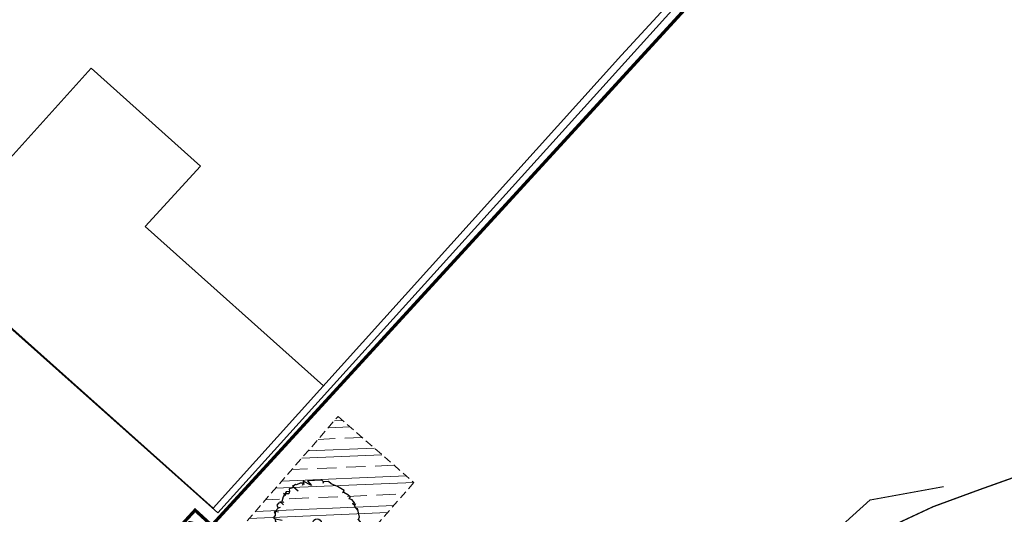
# Model space of a CAD drawing. Header units: metres. Extents: x 111546 to 149831, y 498798 to 507863.
# Tile 12 of 256: x 113481 to 113512, y 499014 to 499029. Entities that reach past the tile are written whole.
import ezdxf
from ezdxf.enums import TextEntityAlignment as Align

# ---------------------------------------------------------------- set-up
doc = ezdxf.new("R2010")
doc.units = ezdxf.units.M
doc.linetypes.add('DASHED', pattern=[19.05, 12.7, -6.35])
for name, color, linetype, lineweight in [('0-kadastrale percelen', 253, 'AI-KADASTRAAL', 9), ('4-nw materiaalscheiding-groen', 210, 'DASHED', 13), ('4-nw-boom 3e grootte', 7, 'Continuous', 35), ('4-nw-grondverbetering moerige grond', 94, 'Continuous', 15)]:
    doc.layers.add(name, color=color, linetype=linetype, lineweight=lineweight)
for name, color, linetype in [('0-werkgrens', 210, 'FENCELINE1'), ('3-NW-HV-316010+318010-Afwerken zandbed voor wegfundering en menggranulaat-opp', 20, 'Continuous'), ('3-vw-band-ob 6x20', 30, 'Continuous'), ('4-nw-boom tekst', 7, 'Continuous'), ('T02_RASTER', 252, 'Continuous'), ('V03_KNTTEGELPAD', 252, 'Continuous')]:
    doc.layers.add(name, color=color, linetype=linetype)
doc.styles.get("Standard").update_dxf_attribs({"font": 'isocp-ie.shx'})
doc.styles.add('Zaanstad', font='ARIALN.TTF')
doc.linetypes.add('AI-KADASTRAAL', pattern='A,5.5,-2,["K",Standard,S=1.8,R=0,X=0,Y=-0.9],-2,5.5,-2,[5,NLCS.SHX,S=0.75,R=0,X=0,Y=0],-2', length=19)
doc.linetypes.add('FENCELINE1', pattern='A,6.35,-2.54,[133,ltypeshp.shx,S=2.54,R=0,X=-2.54,Y=0],-2.54,25.4', length=36.83)

# ---------------------------------------------------------------- blocks, each defined once
blk = doc.blocks.new('4-boom 3e grootte')
at = {"lineweight": 30}
for p, q in [((-0.307, 1.267), (-0.502, 1.193)), ((-0.063, 1.315), (-0.307, 1.267)), ((-0.063, 1.315), (-0.063, 1.24)), ((-0.063, 1.24), (-0.036, 1.268)), ((-0.036, 1.268), (0.102, 1.303)), ((0.102, 1.303), (0.212, 1.303)), ((0.212, 1.303), (0.206, 1.238)), ((0.206, 1.238), (0.241, 1.25)), ((0.241, 1.25), (0.291, 1.261)), ((0.291, 1.261), (0.413, 1.242)), ((0.413, 1.242), (0.437, 1.212)), ((0.472, 1.252), (0.489, 1.162)), ((-0.795, 1.078), (-1.1, 0.767)), ((-0.722, 1.078), (-0.795, 1.078)), ((-0.612, 1.193), (-0.722, 1.078)), ((-0.722, 1.078), (-0.703, 1.029)), ((-0.502, 1.193), (-0.612, 1.193)), ((0.437, 1.212), (0.388, 1.193)), ((0.437, 1.212), (0.431, 1.169)), ((0.437, 1.212), (0.498, 1.206)), ((0.489, 1.162), (0.648, 1.15)), ((0.596, 1.187), (0.828, 1.023)), ((0.828, 1.023), (0.864, 0.937)), ((0.864, 0.937), (0.864, 0.949)), ((0.864, 0.949), (0.864, 0.937)), ((0.864, 0.949), (0.992, 0.925)), ((0.992, 0.925), (0.901, 0.846)), ((-1.148, 0.638), (-1.222, 0.559)), ((-0.917, 0.747), (-1.197, 0.669)), ((-1.197, 0.669), (-1.112, 0.614)), ((-1.148, 0.638), (-1.13, 0.553)), ((-1.1, 0.767), (-0.917, 0.747)), ((0.901, 0.846), (0.913, 0.773)), ((0.913, 0.773), (0.956, 0.73)), ((0.956, 0.73), (1.053, 0.754)), ((1.041, 0.815), (1.053, 0.754)), ((1.053, 0.754), (1.145, 0.699)), ((1.145, 0.699), (1.175, 0.608)), ((-1.276, 0.334), (-1.356, 0.199)), ((-1.313, 0.378), (-1.337, 0.34)), ((-1.337, 0.34), (-1.276, 0.334)), ((-1.301, 0.437), (-1.313, 0.378)), ((-1.27, 0.443), (-1.301, 0.437)), ((-1.1, 0.334), (-1.276, 0.334)), ((-1.222, 0.559), (-1.27, 0.443)), ((1.175, 0.608), (1.114, 0.526)), ((1.114, 0.526), (1.254, 0.535)), ((1.254, 0.535), (1.254, 0.315)), ((1.254, 0.315), (1.291, 0.321)), ((1.291, 0.321), (1.346, 0.029)), ((-1.289, 0.151), (-1.368, 0.071)), ((-1.368, 0.071), (-1.331, -0.106)), ((-1.356, 0.199), (-1.289, 0.151)), ((-1.258, 0.083), (-1.353, 0)), ((-1.289, 0.151), (-1.258, 0.083)), ((1.248, 0.041), (1.236, -0.087)), ((1.346, 0.029), (1.248, 0.041)), ((-1.398, -0.014), (-1.295, -0.014)), ((-1.331, -0.106), (-1.24, -0.282)), ((-1.307, -0.282), (-1.148, -0.282)), ((-1.252, -0.282), (-1.295, -0.35)), ((-1.209, -0.221), (-1.246, -0.27)), ((-1.191, -0.221), (-1.209, -0.221)), ((1.236, -0.087), (1.315, -0.087)), ((1.315, -0.087), (1.315, -0.35)), ((-1.295, -0.35), (-1.295, -0.429)), ((-1.295, -0.429), (-1.203, -0.471)), ((-1.167, -0.411), (-1.203, -0.471)), ((-1.203, -0.471), (-1.203, -0.606)), ((-1.112, -0.557), (-1.203, -0.606)), ((-1.203, -0.606), (-1.1, -0.715)), ((1.261, -0.551), (1.169, -0.691)), ((1.261, -0.551), (1.285, -0.471)), ((1.315, -0.459), (1.279, -0.325)), ((1.315, -0.35), (1.279, -0.325)), ((1.315, -0.459), (1.285, -0.471)), ((-1.179, -0.624), (-1.228, -0.63)), ((-1.179, -0.624), (-1.185, -0.667)), ((-1.106, -0.783), (-1.106, -0.709)), ((-1.033, -0.783), (-1.106, -0.783)), ((-0.856, -0.667), (-1.033, -0.783)), ((-1.033, -0.783), (-0.972, -0.844)), ((-0.972, -0.844), (-0.99, -0.892)), ((-0.99, -0.892), (-0.904, -0.904)), ((-0.886, -0.795), (-0.972, -0.844)), ((-0.904, -0.904), (-0.904, -0.984)), ((-0.795, -0.837), (-0.844, -0.825)), ((-0.844, -0.825), (-0.697, -0.953)), ((1.053, -0.837), (0.779, -1.075)), ((1.053, -0.837), (1.102, -0.758)), ((1.169, -0.691), (1.102, -0.758)), ((-0.904, -0.984), (-0.807, -0.984)), ((-0.63, -1.008), (-0.844, -1.045)), ((-0.807, -0.984), (-0.801, -1.039)), ((-0.801, -1.039), (-0.734, -1.124)), ((-0.734, -1.124), (-0.606, -1.087)), ((-0.697, -0.953), (-0.697, -1.02)), ((-0.672, -1.015), (-0.624, -1.203)), ((-0.624, -1.203), (-0.587, -1.167)), ((-0.587, -1.167), (-0.532, -1.148)), ((-0.502, -1.142), (-0.532, -1.148)), ((-0.471, -1.118), (-0.502, -1.142)), ((-0.502, -1.142), (-0.451, -1.213)), ((-0.478, -1.112), (-0.471, -1.118)), ((-0.471, -1.118), (-0.411, -1.136)), ((-0.411, -1.136), (-0.471, -1.252)), ((-0.471, -1.252), (-0.391, -1.212)), ((-0.35, -1.124), (-0.411, -1.136)), ((-0.391, -1.212), (-0.356, -1.27)), ((-0.289, -1.185), (-0.185, -1.167)), ((-0.289, -1.246), (-0.289, -1.185)), ((-0.185, -1.167), (0.071, -1.234)), ((0.388, -1.185), (0.132, -1.24)), ((0.279, -1.208), (0.254, -1.289)), ((0.388, -1.185), (0.413, -1.106)), ((0.388, -1.185), (0.565, -1.185)), ((0.413, -1.106), (0.474, -1.106)), ((0.474, -1.106), (0.462, -1.185)), ((0.565, -1.185), (0.614, -1.142)), ((0.59, -1.069), (0.693, -1.051)), ((0.614, -1.142), (0.59, -1.069)), ((0.693, -1.051), (0.736, -1.081)), ((0.736, -1.081), (0.718, -1.13)), ((0.779, -1.075), (0.736, -1.081)), ((-0.289, -1.246), (-0.356, -1.27)), ((0.004, -1.313), (-0.289, -1.246)), ((0.132, -1.295), (0.004, -1.313)), ((0.071, -1.234), (0.132, -1.24)), ((0.132, -1.24), (0.132, -1.295)), ((0.218, -1.319), (0.132, -1.295)), ((0.254, -1.289), (0.218, -1.319))]:
    blk.add_line(p, q, dxfattribs=at)
blk.add_circle((0, 0), 0.134, dxfattribs=at)
at = {"layer": '4-nw materiaalscheiding-groen', "color": 7, "style": 'Zaanstad'}
blk.add_text('3e', height=0.65, dxfattribs=at).set_placement((-0.246, -1.04))
at = {"layer": '4-nw-boom tekst', "style": 'Zaanstad'}
blk.add_attdef('BOOMSOORT', text='', height=0.9, dxfattribs=at).set_placement((1.754, 0.535), align=Align.BOTTOM_LEFT)

msp = doc.modelspace()

# ---------------------------------------------------------------- hatches: boundary and pattern name
at = {"layer": '4-nw-grondverbetering moerige grond', "ltscale": 0.03}
h = msp.add_hatch(dxfattribs=at)
h.set_pattern_fill('ACO-BETON_IN HET WERK GESTORT', color=256, scale=0.6, pattern_type=2)
h.set_pattern_definition([(2.41510507, (1649.5879, -2639.9984), (-0.0379251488, 0.89920058), []), (2.41510507, (1650.1668, -2640.5304), (-0.0379251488, 0.89920058), [0.6, -0.3]), (2.41510507, (1649.80875, -2640.2014), (-0.0379251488, 0.89920058), [])])
h.paths.add_polyline_path([(113491.345, 499017.1285), (113493.6902, 499015.0859), (113489.8728, 499010.7029), (113487.5276, 499012.7455)])

# ---------------------------------------------------------------- linework, layer by layer
at = {"layer": '0-kadastrale percelen', "ltscale": 0.25}
msp.add_lwpolyline([(113444.9189, 499049.1866), (113445.8539, 499050.2046), (113464.6239, 499032.9526), (113465.2369, 499033.6196), (113467.2209, 499031.7956), (113467.5719, 499032.1776), (113473.3289, 499026.8776), (113487.6229, 499014.1476), (113501.9599, 499030.0076), (113501.0919, 499030.8166), (113506.5249, 499036.7206), (113493.4459, 499048.7516), (113463.3479, 499076.3796), (113462.9969, 499075.9956), (113460.1459, 499078.5976), (113456.4239, 499074.5216), (113449.7349, 499080.6706), (113451.4269, 499082.5116), (113435.5889, 499097.0686)], dxfattribs=at)
at = {"layer": '0-werkgrens', "ltscale": 0.1, "const_width": 0.1}
msp.add_lwpolyline([(113479.6253, 498979.0849), (113484.1208, 498984.0165, 0.4039351), (113483.9617, 498989.5088), (113475.8118, 498996.7717), (113485.7837, 499007.3529), (113482.9767, 499009.9327), (113486.9206, 499014.2296), (113487.4359, 499013.7567), (113502.1345, 499029.7874), (113501.918, 499030.152), (113511.2003, 499039.6849), (113508.2435, 499042.2183), (113508.2435, 499042.2183), (113508.7638, 499042.8517), (113516.5127, 499051.1829), (113508.3492, 499058.6848), (113512.2875, 499063.0094), (113528.8523, 499080.6824), (113484.3592, 499121.3964)], format="xyb", dxfattribs=at)
at = {"layer": '3-NW-HV-316010+318010-Afwerken zandbed voor wegfundering en menggranulaat-opp', "ltscale": 0.02}
msp.add_lwpolyline([(113515.9477, 498982.8693, 0.04, 0.04, -0.1853072), (113512.9087, 498991.0432, 0.04, 0.04, -0.0916394), (113514.2073, 498997.9767, 0.04, 0.04, -0.0535991), (113514.9301, 498999.416, 0.04, 0.04, 0), (113515.1693, 498999.7465, 0.04, 0.04, 0), (113531.358, 499019.8209, 0, 0, 0), (113525.3688, 499024.6508, 0.04, 0.04, 0), (113524.822, 499024.0004, 0.04, 0.04, -0.0037972), (113524.3435, 499023.4574, 0.04, 0.04, -0.1430803), (113511.2109, 499014.8684, 0.04, 0.04, 0.1273391), (113503.4717, 499009.984, 0.04, 0.04, 0), (113503.1782, 499009.6911, 0.04, 0.04, 0.0080546), (113503.1137, 499009.6259, 0.04, 0.04, 0), (113492.0693, 498998.0901, 0.04, 0.04, 0), (113489.6415, 498998.2571, 0.04, 0.04, 0), (113487.1555, 499000.5285, 0.04, 0.04, 0), (113481.6461, 498994.4986, 0.04, 0.04, 0), (113485.4855, 498990.9906, 0.04, 0.04, -0.4158168), (113485.8653, 498982.0265, 0.04, 0.04, 0)], format="xyseb", dxfattribs=at)
at = {"layer": '3-vw-band-ob 6x20', "ltscale": 0.05}
msp.add_lwpolyline([(113442.4659, 499046.5196), (113465.5809, 499025.4386), (113476.9079, 499014.7906), (113490.8139, 499002.1436), (113494.0609, 499002.1226), (113507.8099, 499014.5506), (113510.0869, 499014.9646)], dxfattribs=at)
at = {"layer": '4-nw materiaalscheiding-groen', "ltscale": 0.02}
msp.add_lwpolyline([(113491.345, 499017.1285), (113493.6902, 499015.0859), (113489.8728, 499010.7029), (113487.5276, 499012.7455)], close=True, dxfattribs=at)
at = {"layer": 'T02_RASTER', "ltscale": 0.25}
msp.add_lwpolyline([(113505.4519, 499042.2686), (113506.9379, 499043.8766), (113510.9859, 499040.0976), (113500.1139, 499028.3056), (113487.4749, 499014.2936), (113473.2119, 499027.0266)], dxfattribs=at)
at = {"layer": 'V03_KNTTEGELPAD'}
msp.add_lwpolyline([(113478.5839, 499022.2306), (113483.7009, 499027.9056), (113487.0869, 499024.8736), (113485.3769, 499023.0066), (113490.8909, 499018.0816)], dxfattribs=at)

# ---------------------------------------------------------------- block references
at = {"layer": '4-nw-boom 3e grootte', "lineweight": -3}
ref = msp.add_blockref('4-boom 3e grootte', (113490.6942, 499013.8232), dxfattribs=dict(at, rotation=317.4143730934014))
ref.add_attrib('BOOMSOORT', '3e orde Schijnbeuk; Nothofagus antartica', dxfattribs={"layer": '4-nw-boom tekst', "height": 0.9, "rotation": 317.41437, "style": 'Zaanstad'}).set_placement((113485.9203, 499013.1398), align=Align.BOTTOM_LEFT)

doc.saveas('drawing.dxf')
